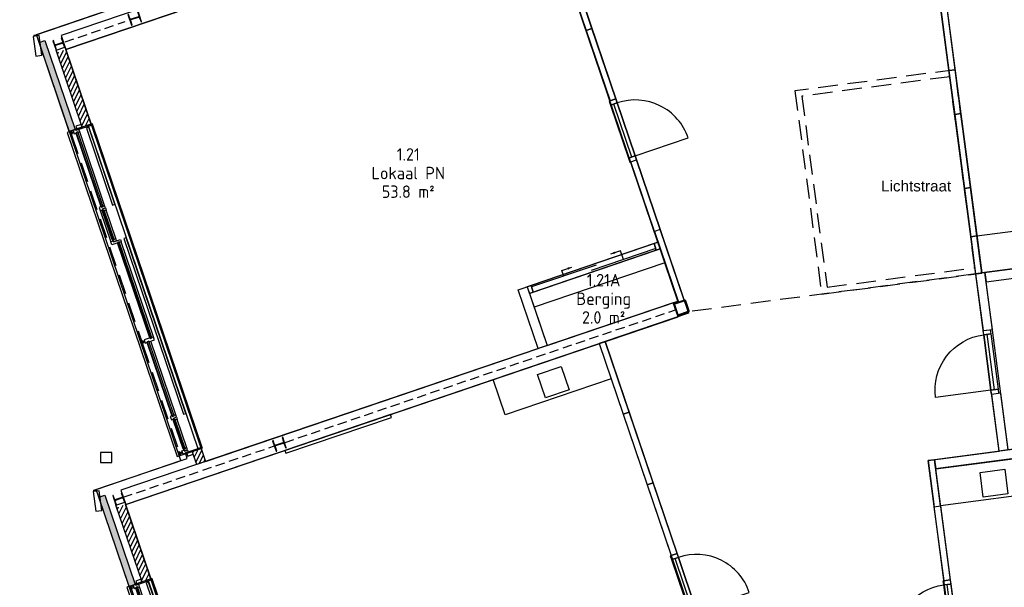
# Model space of a CAD drawing. Header units: millimetres. Extents: x 29775 to 122352, y 25482 to 104177.
# Tile 2 of 20: x 42408 to 58254, y 33397 to 42530. Entities that reach past the tile are written whole.
import ezdxf
from ezdxf.enums import TextEntityAlignment as Align

# ---------------------------------------------------------------- set-up
doc = ezdxf.new("R2010")
doc.units = ezdxf.units.MM
doc.header["$LTSCALE"] = 100
doc.linetypes.add('DASHED', pattern=[0.75, 0.5, -0.25])
doc.linetypes.add('HIDDEN2', pattern=[4.7625, 3.175, -1.5875])
for name, color, linetype in [('AL35----_Plafonds', 8, 'Continuous'), ('AL37----_Dakopeningen', 6, 'Continuous'), ('bib', 9, 'Continuous'), ('BiKoz-Draai-Az', 8, 'Continuous'), ('BiKoz-Hout-Az', 8, 'Continuous'), ('BiKoz-Hout-Drs', 2, 'Continuous'), ('BiWand-Bakst-Drs', 3, 'Continuous'), ('BiWand-Syst-Drs', 3, 'Continuous'), ('BuKoz-Alum-Az', 8, 'Continuous'), ('BuKoz-Alum-Drs', 2, 'Continuous'), ('BuWand-Alg-Arc', 8, 'Continuous'), ('BuWand-Bakst-Drs', 3, 'Continuous'), ('BuWand-Staal-Drs', 3, 'Continuous'), ('Construct-Beton-Drs', 4, 'Continuous'), ('Construct-Staal-Drs', 4, 'Continuous'), ('Inricht-Alg-Az', 1, 'Continuous'), ('kozijn', 1, 'Continuous'), ('kozijn1', 1, 'Continuous'), ('MTXT35-1', 3, 'Continuous'), ('MTXT35-50', 3, 'Continuous'), ('nieuw uitzet', 2, 'Continuous'), ('X-BT$1----_Ruimtegegevens', 7, 'Continuous')]:
    doc.layers.add(name, color=color, linetype=linetype)
doc.layers.add('BL$8-BVO-polylijn', color=160, linetype='Continuous', plot=False)
doc.layers.add('BL$8-GO--polylijnen', color=10, linetype='Continuous', plot=False)
for name, color, linetype, lineweight in [('X-BT$23A__RuimteElement', 7, 'Continuous', 0), ('X-BT$23F__RuimteElement', 7, 'Continuous', 0), ('X-BT$23m2_RuimteElement', 7, 'Continuous', 0), ('X-BT$23NR__Ruimtenummer', 1, 'Continuous', 0), ('X-BT$23P__Algemeen', 1, 'Continuous', 0)]:
    doc.layers.add(name, color=color, linetype=linetype, lineweight=lineweight)
doc.styles.add('BOS', font='arial.ttf')
doc.styles.add('Isocpeur', font='isocpeur.ttf')
pattern_1 = [(63.75, (49606.74, -73457.9), (-51.256277, 25.2768), [])]

# ---------------------------------------------------------------- blocks, each defined once
blk = doc.blocks.new('binkozschuif')
at = {"layer": 'BiKoz-Hout-Az', "linetype": 'Continuous'}
for p, q in [((67, 85), (1163, 85)), ((1063, 28), (2158, 28))]:
    blk.add_line(p, q, dxfattribs=at)
at = {"layer": 'BiKoz-Hout-Az'}
for p, q in [((615, 85), (615, -65)), ((1610, 28), (1610, -65)), ((615, -65), (785, -65)), ((1610, -65), (1440, -65))]:
    blk.add_line(p, q, dxfattribs=at)
blk.add_lwpolyline([(67, 0), (2158, 0), (2158, 114), (67, 114)], close=True, dxfattribs=at)
for points in [[(785, -65, 0, 37.5, 0), (710, -65, 37.5, 37.5, 0)], [(1440, -65, 0, 37.5, 0), (1515, -65, 37.5, 37.5, 0)]]:
    blk.add_lwpolyline(points, format="xyseb", dxfattribs=at)
at = {"layer": 'BiKoz-Hout-Drs'}
for points in [[(0, 0), (67, 0), (67, 114), (0, 114)], [(2158, 0), (2225, 0), (2225, 114), (2158, 114)]]:
    blk.add_lwpolyline(points, close=True, dxfattribs=at)
blk = doc.blocks.new('binkozdeur1034')
at = {"layer": 'BiKoz-Draai-Az'}
blk.add_lwpolyline([(967, 0), (67, 0), (67, -900, 0.414214)], format="xyb", close=True, dxfattribs=at)
at = {"layer": 'BiKoz-Hout-Az'}
blk.add_line((67, 57), (967, 57), dxfattribs=at)
blk.add_lwpolyline([(67, 0), (967, 0), (967, 114), (67, 114)], close=True, dxfattribs=at)
at = {"layer": 'BiKoz-Hout-Drs'}
for points in [[(0, 0), (67, 0), (67, 114), (0, 114)], [(967, 0), (1034, 0), (1034, 114), (967, 114)]]:
    blk.add_lwpolyline(points, close=True, dxfattribs=at)
blk = doc.blocks.new('spoelblok1800x600')
at = {"layer": 'Inricht-Alg-Az', "linetype": 'Continuous'}
blk.add_lwpolyline([(1800, 0), (1800, 600), (0, 600), (0, 0)], close=True, dxfattribs=at)
at = {"layer": 'Inricht-Alg-Az', "linetype": 'Continuous', "ltscale": 0.5}
blk.add_lwpolyline([(700, 50), (1100, 50), (1100, 450), (700, 450)], close=True, dxfattribs=at)
blk = doc.blocks.new('dtboord01')
at = {"layer": 'Inricht-Alg-Az'}
blk.add_lwpolyline([(0, -50), (1800, -50), (1800, 0), (0, 0)], close=True, dxfattribs=at)
blk = doc.blocks.new('kozbuitlokaalvd')
at = {"layer": 'BuKoz-Alum-Drs'}
blk.add_line((1361, 65), (1891, 65), dxfattribs=at)
at = {"layer": 'kozijn', "color": 9, "linetype": 'HIDDEN2'}
for p, q in [((57, 19), (3559, 19)), ((3613, 19), (5447, 19))]:
    blk.add_line(p, q, dxfattribs=at)
at = {"layer": 'kozijn'}
for points in [[(-5, 388), (-5, 388), (5509, 388), (5509, 388)], [(-2, 100), (-2, -38), (5506, -38), (5506, 100)], [(3613, 127), (3603, 127), (3603, 102), (3613, 102)], [(3613, 102), (3603, 102), (3603, 127), (3613, 127)]]:
    blk.add_lwpolyline(points, dxfattribs=at)
at = {"layer": 'kozijn', "color": 9}
for points in [[(32, 280), (1341, 280), (1341, 320), (32, 320)], [(1911, 280), (4896, 280), (4896, 320), (1911, 320)]]:
    blk.add_lwpolyline(points, close=True, dxfattribs=at)
at = {"layer": 'kozijn'}
for points in [[(3613, 222), (3598, 222), (3559, 222), (3559, 192), (3569, 192), (3569, 167), (3559, 167), (3559, 65), (3613, 65), (3613, 102), (3603, 102), (3603, 127), (3613, 127)], [(5510, 128), (5555, 128), (5555, 218), (5510, 218)], [(3578, 29), (3593, 29), (3593, 65), (3578, 65)]]:
    blk.add_lwpolyline(points, close=True, dxfattribs=at)
at = {"layer": 'kozijn1', "color": 9}
for p, q in [((3559, 222), (1945, 222)), ((3559, 160), (1945, 160)), ((1307, 157), (57, 157)), ((1307, 95), (57, 95)), ((1866, 157), (1385, 157)), ((1866, 95), (1386, 95)), ((4863, 157), (3613, 157)), ((4863, 95), (3613, 95)), ((5422, 157), (4941, 157)), ((5422, 95), (4942, 95))]:
    blk.add_line(p, q, dxfattribs=at)
at = {"layer": 'kozijn1'}
for points in [[(-5, 110), (13, 110), (13, 388), (-5, 388)], [(5509, 110), (5491, 110), (5491, 388), (5509, 388)], [(-51, 128), (-6, 128), (-6, 218), (-51, 218)], [(1906, 222), (1945, 222), (1945, 192), (1935, 192), (1935, 167), (1945, 167), (1945, 65), (1891, 65), (1891, 105), (1906, 105)], [(13, 157), (13, 157), (13, 108), (3, 108), (3, 65), (57, 65), (57, 102), (47, 102), (47, 127), (57, 127), (57, 157)], [(3, 9), (57, 9), (57, 29), (3, 29)], [(22, 29), (37, 29), (37, 65), (22, 65)], [(1346, 157), (1307, 157), (1307, 127), (1317, 127), (1317, 102), (1307, 102), (1307, 65), (1361, 65), (1361, 105), (1346, 105)], [(1347, 157), (1385, 157), (1385, 127), (1376, 127), (1376, 102), (1386, 102), (1386, 95), (1364, 95), (1364, 110), (1347, 110)], [(1905, 157), (1866, 157), (1866, 127), (1876, 127), (1876, 102), (1866, 102), (1866, 95), (1888, 95), (1888, 110), (1905, 110)], [(3559, 9), (3613, 9), (3613, 29), (3559, 29)], [(4902, 157), (4863, 157), (4863, 127), (4873, 127), (4873, 102), (4863, 102), (4863, 65), (4917, 65), (4917, 105), (4902, 105)], [(4903, 157), (4941, 157), (4941, 127), (4932, 127), (4932, 102), (4942, 102), (4942, 95), (4920, 95), (4920, 110), (4903, 110)], [(5461, 157), (5422, 157), (5422, 127), (5432, 127), (5432, 102), (5422, 102), (5422, 95), (5444, 95), (5444, 110), (5461, 110)], [(5462, 157), (5491, 157), (5491, 127), (5491, 127), (5491, 108), (5501, 108), (5501, 65), (5447, 65), (5447, 105), (5462, 105)], [(5447, 9), (5501, 9), (5501, 29), (5447, 29)], [(5481, 29), (5466, 29), (5466, 65), (5481, 65)]]:
    blk.add_lwpolyline(points, close=True, dxfattribs=at)
at = {"layer": 'kozijn1', "color": 9}
for points in [[(1935, 167), (3569, 167), (3569, 192), (1935, 192)], [(47, 102), (1317, 102), (1317, 127), (47, 127)], [(1376, 102), (1876, 102), (1876, 127), (1376, 127)], [(3603, 102), (4873, 102), (4873, 127), (3603, 127)], [(4932, 102), (5432, 102), (5432, 127), (4932, 127)]]:
    blk.add_lwpolyline(points, close=True, dxfattribs=at)
blk = doc.blocks.new('_K200x10')
at = {"layer": 'Construct-Staal-Drs'}
for points in [[(85, 100), (-85, 100, 0.414214), (-100, 85), (-100, -85, 0.414214), (-85, -100), (85, -100, 0.414214), (100, -85), (100, 85, 0.414214)], [(85, 90), (-85, 90, 0.414214), (-90, 85), (-90, -85, 0.414214), (-85, -90), (85, -90, 0.414214), (90, -85), (90, 85, 0.414214)]]:
    blk.add_lwpolyline(points, format="xyb", close=True, dxfattribs=at)
blk = doc.blocks.new('*U85')
at = {"layer": 'Construct-Staal-Drs'}
blk.add_lwpolyline([(-80, -76), (80, -76), (80, -67), (18, -67, -0.414214), (3, -52), (3, 52, -0.414214), (18, 67), (80, 67), (80, 76), (-80, 76), (-80, 67), (-18, 67, -0.414214), (-3, 52), (-3, -52, -0.414214), (-18, -67), (-80, -67)], format="xyb", close=True, dxfattribs=at)
blk = doc.blocks.new('*U84')
at = {"layer": 'Construct-Staal-Drs'}
blk.add_lwpolyline([(-90, -85.5), (90, -85.5), (90, -76), (18, -76, -0.4142136), (3, -61), (3, 61, -0.4142136), (18, 76), (90, 76), (90, 85.5), (-90, 85.5), (-90, 76), (-18, 76, -0.4142136), (-3, 61), (-3, -61, -0.4142136), (-18, -76), (-90, -76)], format="xyb", close=True, dxfattribs=at)
blk = doc.blocks.new('ruimtenummer met m2_1')
at = {"layer": 'MTXT35-1', "style": 'BOS'}
for tag, p in [('RUIMTENUMMER', (-8, 1448)), ('RUIMTENAAM', (-8, 948))]:
    blk.add_attdef(tag, p, '', height=350, dxfattribs=at)
blk = doc.blocks.new('Ruimtefunctie')
at = {"layer": 'X-BT$23A__RuimteElement', "style": 'Isocpeur', "width": 0.94}
blk.add_attdef('RUIMTEFUNCTIE-A', text='', height=200, dxfattribs=at).set_placement((0, -600), align=Align.MIDDLE_CENTER)
at = {"layer": 'X-BT$23F__RuimteElement', "style": 'Isocpeur', "width": 0.94}
blk.add_attdef('RUIMTEFUNCTIE', text='', height=200, dxfattribs=at).set_placement((0, 300), align=Align.MIDDLE_CENTER)
at = {"layer": 'X-BT$23m2_RuimteElement', "style": 'Isocpeur', "width": 0.94}
blk.add_attdef('RUIMTEFUNCTIE-B', text='', height=200, dxfattribs=at).set_placement((0, 0), align=Align.MIDDLE_CENTER)
at = {"layer": 'X-BT$23NR__Ruimtenummer', "style": 'Isocpeur', "width": 0.94}
blk.add_attdef('RUIMTENUMMER', text='', height=200, dxfattribs=at).set_placement((0, 600), align=Align.MIDDLE_CENTER)
at = {"layer": 'X-BT$23P__Algemeen', "style": 'Isocpeur', "width": 0.94}
blk.add_attdef('PEILMAAT', text='', height=200, dxfattribs=at).set_placement((0, -300), align=Align.MIDDLE_CENTER)

msp = doc.modelspace()

# ---------------------------------------------------------------- hatches: boundary and pattern name
at = {"layer": 'BuWand-Alg-Arc'}
for points in [[(43205.9671, 40729.6278), (43300.6601, 40761.7718), (42813.6192, 42196.5481), (42718.9262, 42164.4041)], [(44169.4906, 33410.9405), (44264.1836, 33443.0844), (43777.1427, 34877.8608), (43682.4496, 34845.7168)]]:
    msp.add_hatch(color=254, dxfattribs=at).paths.add_polyline_path(points)
h = msp.add_hatch(dxfattribs=at)
h.set_pattern_fill('ANSI31', color=256, scale=18, style=0)
h.set_pattern_definition([(63.75, (48643.214, -66139.215), (-51.256277, 25.2768), [])])
h.paths.add_polyline_path([(43148.4245, 42050.2151), (43006.3851, 42001.9988), (43413.3274, 40803.1853), (43555.3669, 40851.4012)])
h = msp.add_hatch(dxfattribs=at)
h.set_pattern_fill('ANSI31', color=256, scale=18, style=0)
h.set_pattern_definition(pattern_1)
h.paths.add_polyline_path([(45398.5008, 35421.7038), (45256.4613, 35373.4879), (45185.7446, 35581.8126), (45327.7842, 35630.0285)])
h = msp.add_hatch(dxfattribs=at)
h.set_pattern_fill('ANSI31', color=256, scale=18, style=0)
h.set_pattern_definition(pattern_1)
h.paths.add_polyline_path([(44111.9479, 34731.5278), (43969.9085, 34683.3115), (44376.8509, 33484.498), (44518.8904, 33532.7139)])

# ---------------------------------------------------------------- linework, layer by layer
at = {"layer": 'AL35----_Plafonds', "linetype": 'HIDDEN2'}
msp.add_line((57793.8186, 38440.1273), (53186.084, 37833.5075), dxfattribs=at)
at = {"layer": 'AL37----_Dakopeningen', "linetype": 'HIDDEN2'}
for points in [[(55314.5927, 38113.7012), (57892.4079, 38453.077), (57461.6638, 41724.9037), (54883.8485, 41385.5279)], [(55400.71, 38225.9315), (57780.1777, 38539.1943), (57375.5465, 41612.6734), (54996.0788, 41299.4105)]]:
    msp.add_lwpolyline(points, close=True, dxfattribs=at)
at = {"layer": 'BiKoz-Hout-Drs'}
for points in [[(57462.0575, 41724.9257), (57331.7382, 42714.7992), (57232.5937, 42701.7466), (57362.913, 41711.8731)], [(57711.1447, 39829.6052), (57611.8794, 39816.5367), (57714.4733, 39037.2586), (57813.7474, 39050.3362)], [(57283.564, 33503.6816), (57126.9325, 34693.4154), (57226.077, 34706.468), (57382.7085, 33516.7342)]]:
    msp.add_lwpolyline(points, close=True, dxfattribs=at)
at = {"layer": 'BiWand-Bakst-Drs'}
for points in [[(43555.3669, 40851.4012), (43413.3274, 40803.1853), (42993.5275, 42039.8759), (43135.5671, 42088.0918)], [(44518.8904, 33532.7139), (44376.8509, 33484.498), (43957.0509, 34721.1887), (44099.0905, 34769.4046)]]:
    msp.add_lwpolyline(points, close=True, dxfattribs=at)
at = {"layer": 'BiWand-Syst-Drs'}
for points in [[(43150.3184, 42050.8576), (51889.1975, 45017.3328), (51889.1975, 45017.3328), (51812.0597, 45244.5733), (51812.0597, 45244.5733), (43073.173, 42278.1209)], [(51523.4238, 42358.6601), (51618.1168, 42390.8041), (51232.3895, 43527.1202), (51137.6965, 43494.9763)], [(51909.1512, 41222.344), (52003.8442, 41254.4879), (51618.1168, 42390.8041), (51523.4238, 42358.6601)], [(57554.644, 41019.3562), (57461.522, 41724.8552), (57362.3775, 41711.8026), (57455.3787, 41006.2877)], [(57711.2755, 39829.6224), (57554.644, 41019.3562), (57455.3787, 41006.2877), (57612.0101, 39816.5539)], [(57714.4733, 39037.2586), (57792.7885, 38442.3954), (57892.0723, 38455.4758), (57813.7474, 39050.3362)], [(57961.2143, 38313.2795), (58407.3718, 38372.0172), (58387.7929, 38520.7339), (57941.6353, 38461.9962)], [(57913.2641, 37527.2927), (58061.9808, 37546.8716), (57941.5052, 38461.9743), (57792.7885, 38442.3954)], [(50895.1336, 37287.5558), (50753.0941, 37239.3399), (50431.6546, 38186.27), (50573.6941, 38234.486)], [(44113.8418, 34732.1706), (53003.3036, 37749.7601), (53003.3036, 37749.7601), (52926.1654, 37977.002), (52926.1654, 37977.002), (44036.6964, 34959.4335)], [(52120.5849, 36182.8609), (52215.2779, 36215.0048), (51829.5506, 37351.321), (51734.8576, 37319.177)], [(58167.8563, 35593.4724), (58316.5731, 35613.0513), (58196.9449, 36521.7176), (58048.2281, 36502.1387)], [(52506.3123, 35046.5447), (52601.0053, 35078.6887), (52215.2779, 36215.0048), (52120.5849, 36182.8609)], [(57149.7442, 35301.596), (61162.7476, 35829.9179), (61143.1686, 35978.6346), (57130.1653, 35450.3127)], [(57126.9284, 34693.4472), (57226.077, 34706.468), (57128.1824, 35450.0517), (57029.0379, 35436.999)], [(52892.0396, 33910.2286), (52986.7326, 33942.3725), (52601.0053, 35078.6887), (52506.3123, 35046.5447)]]:
    msp.add_lwpolyline(points, close=True, dxfattribs=at)
at = {"layer": 'BL$8-BVO-polylijn'}
msp.add_lwpolyline([(29775.3773, 81479.074), (50607.8402, 88550.7423), (61491.2472, 56488.3599, -0.0492717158), (61717.5369, 55519.1232), (65289.6908, 28384.8715), (49456.4485, 26300.413), (48998.5457, 27649.3512), (44624.6791, 27073.5208), (44552.1314, 27624.5747), (45970.2845, 28105.9727), (43682.4496, 34845.7168), (43639.4369, 34972.4283), (45003.1352, 35435.3415), (42675.9134, 42291.1156), (43888.5996, 42702.7671), (41696.3824, 49160.8306), (40844.1453, 48871.535), (40741.2847, 49174.5527), (41593.5218, 49463.8482), (39558.0087, 55460.2765), (38648.5093, 55340.5387)], format="xyb", close=True, dxfattribs=at)
at = {"layer": 'BL$8-GO--polylijnen'}
for points in [[(53872.125, 49092.9562), (50831.8861, 48692.487), (52059.7771, 45075.2368), (50846.6621, 44663.4364), (53173.9996, 37807.705), (51829.549, 37351.3255), (54047.4891, 30817.4847), (56031.914, 31491.1062), (56144.4184, 31159.6789), (56158.6224, 31164.5005), (56156.3723, 31171.129), (57529.3137, 31637.1799), (57029.0379, 35436.999), (58168.7033, 35587.0388), (56402.8676, 48999.1595), (53927.4209, 48673.1667)], [(63493.726, 39192.9475), (62279.833, 48413.3801), (56678.1695, 47675.9071), (57039.7232, 44929.6341), (57054.0226, 44931.5167), (57188.9869, 43906.3604), (57175.1067, 43904.533), (57892.0723, 38455.4758)], [(45398.5008, 35421.7039), (50753.0929, 37239.3432), (50431.6546, 38186.27), (52680.6137, 38949.6888), (50751.9542, 44631.2874), (43148.4178, 42050.2346)], [(50610.3382, 38126.5359), (50895.1336, 37287.5558), (53002.0531, 38002.7586), (52717.2578, 38841.7387)], [(57961.0835, 38313.2622), (60667.8587, 38669.616), (61024.1952, 35962.9715), (58317.42, 35606.6178)], [(44111.948, 34731.5274), (51734.8576, 37319.177), (53631.2238, 31732.2258), (51382.2647, 30968.807), (51703.7042, 30021.8769), (46329.8804, 28197.7095)], [(58139.7604, 27766.354), (64881.22, 28653.884), (63889.2209, 36188.8649), (57147.7613, 35301.3349)]]:
    msp.add_lwpolyline(points, close=True, dxfattribs=at)
at = {"layer": 'BuKoz-Alum-Az'}
for p, q in [((43511.2348, 40825.8599), (45280.4376, 35613.9565)), ((44474.7583, 33507.1726), (46243.9611, 28295.2692))]:
    msp.add_line(p, q, dxfattribs=at)
at = {"layer": 'BuWand-Bakst-Drs'}
for points in [[(42765.7173, 41958.3613), (42723.9489, 42275.6237), (42624.8044, 42262.571), (42666.5728, 41945.3087)], [(43300.6601, 40761.7718), (43205.9671, 40729.6278), (42718.9262, 42164.4041), (42813.6192, 42196.5481)], [(45398.5008, 35421.7038), (45256.4613, 35373.4879), (45185.7446, 35581.8126), (45327.7842, 35630.0285)], [(43729.8934, 34634.7168), (43688.125, 34951.9791), (43588.9805, 34938.9265), (43630.7489, 34621.6641)], [(44264.1836, 33443.0844), (44169.4906, 33410.9405), (43682.4496, 34845.7168), (43777.1427, 34877.8608)]]:
    msp.add_lwpolyline(points, close=True, dxfattribs=at)
at = {"layer": 'BuWand-Staal-Drs'}
for p, q in [((42681.1217, 42280.0716), (42682.427, 42270.1572)), ((43644.6452, 34961.3843), (43646.6031, 34946.5127))]:
    msp.add_line(p, q, dxfattribs=at)
for points in [[(42681.1217, 42280.0716), (42639.5998, 42274.6052, -0.906347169), (42638.6959, 42278.4819), (43991.3415, 42737.6433), (43960.018, 42829.9194)], [(43644.6452, 34961.3843), (43603.1233, 34955.9179, -0.906347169), (43602.2193, 34959.7946), (45105.8771, 35470.2176), (45074.376, 35563.0168)]]:
    msp.add_lwpolyline(points, format="xyb", dxfattribs=at)
at = {"layer": 'Construct-Beton-Drs', "linetype": 'DASHED', "ltscale": 3}
for p, q in [((43138.2597, 42173.4895), (44104.7399, 42501.5654)), ((46678.1676, 35729.3669), (52964.7345, 37863.381)), ((44075.2692, 34845.8019), (46507.7202, 35671.5078))]:
    msp.add_line(p, q, dxfattribs=at)
at = {"layer": 'Inricht-Alg-Az'}
for points in [[(52336.2126, 40275.3622), (52717.2623, 39152.8258), (52622.5693, 39120.6818), (52241.5196, 40243.2182)], [(50895.1151, 37287.5534), (53001.7673, 38002.6654), (52792.8317, 38618.17), (50686.1795, 37903.0579)]]:
    msp.add_lwpolyline(points, close=True, dxfattribs=at)
msp.add_lwpolyline([(52717.2623, 39152.8258), (52336.2126, 40275.3622)], dxfattribs=at)
at = {"layer": 'MTXT35-50'}
msp.add_lwpolyline([(43711.1482, 35404.5266), (43892.393, 35404.5266), (43892.393, 35567.1649), (43711.1482, 35567.1649)], close=True, dxfattribs=at)
at = {"layer": 'nieuw uitzet'}
msp.add_lwpolyline([(53008.2967, 37984.3657), (53102.9897, 38016.5096), (52717.2623, 39152.8258), (52622.5693, 39120.6818)], close=True, dxfattribs=at)

# ---------------------------------------------------------------- block references
at = {"layer": 'bib'}
for name, p, rotation in [('*U84', (44260.8791, 42554.5584), 108.7500000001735), ('*U85', (43039.7791, 42140.0597), 108.7500000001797), ('binkozdeur1034', (52336.2126, 40275.3622), 108.7499999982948), ('kozbuitlokaalvd', (43206.61, 40727.734), 288.7499999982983), ('binkozschuif', (52680.6137, 38949.6888), 198.7499999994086), ('_K200x10', (53059.2471, 37896.0566), 18.74999999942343), ('dtboord01', (46672.4716, 35600.7295), 18.74999999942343), ('*U84', (46588.6827, 35698.9909), 108.7500000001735), ('*U85', (44003.3025, 34821.3725), 108.7500000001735), ('binkozdeur1034', (53319.101, 32963.2468), 108.7499999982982), ('kozbuitlokaalvd', (44170.1335, 33409.0466), 288.7499999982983)]:
    msp.add_blockref(name, p, dxfattribs=dict(at, rotation=rotation))
ref = msp.add_blockref('ruimtenummer met m2_1', (56275.7751, 39293.0945), dxfattribs=dict(at, xscale=0.5, yscale=0.5, zscale=0.5))
ref.add_attrib('RUIMTENAAM', 'Lichtstraat', (56271.9405, 39767.3445), dxfattribs={"layer": 'MTXT35-1', "height": 175, "style": 'BOS'})
at = {"layer": 'bib', "xscale": -1}
for name, p, rotation in [('spoelblok1800x600', (57813.7474, 39050.3368), 187.4999999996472), ('binkozdeur1034', (58048.2281, 36502.1387), 277.5000000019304), ('spoelblok1800x600', (51927.721, 36751.0198), 18.74999999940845), ('spoelblok1800x600', (59012.6607, 34941.6762), 7.499999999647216), ('binkozdeur1034', (57404.6478, 32476.7002), 277.5000002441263)]:
    msp.add_blockref(name, p, dxfattribs=dict(at, rotation=rotation))
at = {"layer": 'X-BT$1----_Ruimtegegevens'}
ref = msp.add_blockref('Ruimtefunctie', (48661.3742, 40063.0377), dxfattribs=at)
ref.add_attrib('RUIMTENUMMER', '1.21', dxfattribs={"layer": 'X-BT$23NR__Ruimtenummer', "height": 200, "style": 'Isocpeur', "width": 0.94}).set_placement((48661.3742, 40363.0377), align=Align.MIDDLE_CENTER)
ref.add_attrib('RUIMTEFUNCTIE', 'Lokaal PN', dxfattribs={"layer": 'X-BT$23F__RuimteElement', "height": 200, "style": 'Isocpeur', "width": 0.94}).set_placement((48661.3742, 40063.0377), align=Align.MIDDLE_CENTER)
ref.add_attrib('RUIMTEFUNCTIE-B', '53.8 m²', dxfattribs={"layer": 'X-BT$23m2_RuimteElement', "height": 200, "style": 'Isocpeur', "width": 0.94}).set_placement((48661.3742, 39763.0377), align=Align.MIDDLE_CENTER)
ref = msp.add_blockref('Ruimtefunctie', (51806.189, 38039.8522), dxfattribs=at)
ref.add_attrib('RUIMTENUMMER', '1.21A', dxfattribs={"layer": 'X-BT$23NR__Ruimtenummer', "height": 200, "style": 'Isocpeur', "width": 0.94}).set_placement((51806.189, 38339.8522), align=Align.MIDDLE_CENTER)
ref.add_attrib('RUIMTEFUNCTIE', 'Berging', dxfattribs={"layer": 'X-BT$23F__RuimteElement', "height": 200, "style": 'Isocpeur', "width": 0.94}).set_placement((51806.189, 38039.8522), align=Align.MIDDLE_CENTER)
ref.add_attrib('RUIMTEFUNCTIE-B', '2.0 m²', dxfattribs={"layer": 'X-BT$23m2_RuimteElement', "height": 200, "style": 'Isocpeur', "width": 0.94}).set_placement((51806.189, 37739.8522), align=Align.MIDDLE_CENTER)

doc.saveas('drawing.dxf')
